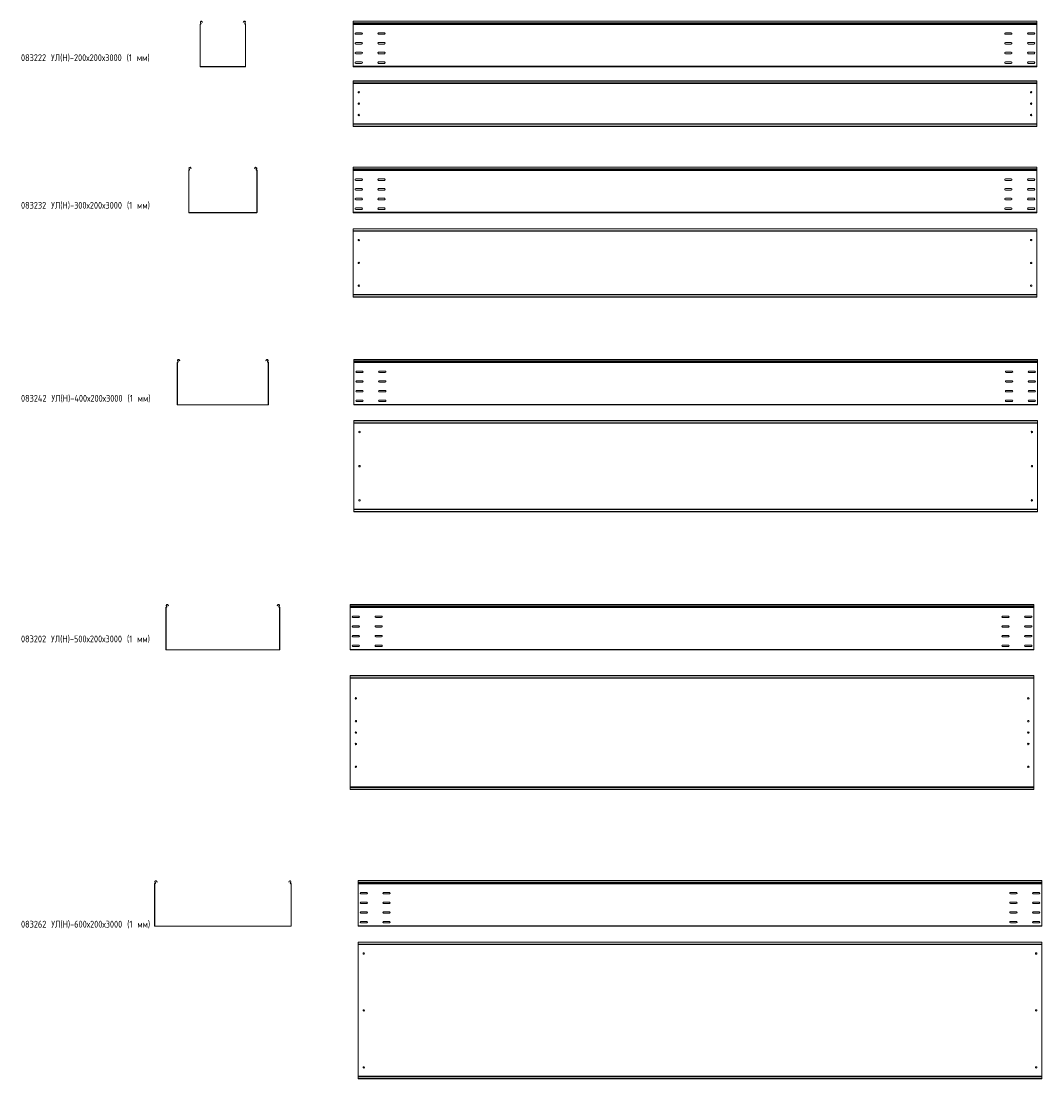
# Model space of a CAD drawing. Header units: millimetres. Extents: x -789 to 3689, y -6202 to -1562.
import ezdxf

# ---------------------------------------------------------------- set-up
doc = ezdxf.new("R2010")
doc.units = ezdxf.units.MM
doc.styles.add('SLDTEXTSTYLE0', font='TXT', dxfattribs={"width": 0.7, "bigfont": 'bigfont'})

msp = doc.modelspace()

# ---------------------------------------------------------------- linework, layer by layer
at = {"color": 7, "linetype": 'Continuous', "lineweight": 15}
for p, q in [((-2.8, -1576.7), (-3.8, -1576.7)), ((-3.8, -1759.8), (-3.8, -1576.7)), ((-2.8, -1759.8), (-2.8, -1576.7)), ((-2.5, -1574.9), (-2.2, -1575.9)), ((-1.4, -1568.5), (-2.3, -1569)), ((-1, -1571.3), (-2.3, -1569)), ((-0.1, -1570.9), (-1.4, -1568.5)), ((-1, -1571.3), (-0.1, -1570.9)), ((5.6, -1564.7), (4.8, -1565.2)), ((4.8, -1565.2), (5.1, -1565.8)), ((5.1, -1565.8), (6, -1565.3)), ((6.5, -1568.5), (5.1, -1565.8)), ((5.6, -1564.7), (6, -1565.3)), ((6, -1565.3), (7.4, -1568)), ((7.4, -1568), (6.5, -1568.5)), ((185, -1568), (186.4, -1565.3)), ((185.8, -1568.5), (185, -1568)), ((187.3, -1565.8), (185.8, -1568.5)), ((186.4, -1565.3), (186.7, -1564.7)), ((186.4, -1565.3), (187.3, -1565.8)), ((187.6, -1565.2), (186.7, -1564.7)), ((187.3, -1565.8), (187.6, -1565.2)), ((193.8, -1568.5), (192.5, -1570.9)), ((192.5, -1570.9), (193.4, -1571.3)), ((194.6, -1569), (193.4, -1571.3)), ((194.6, -1569), (193.8, -1568.5)), ((194.9, -1574.9), (194.6, -1575.9)), ((196.2, -1576.7), (195.2, -1576.7)), ((195.2, -1576.7), (195.2, -1759.8)), ((196.2, -1576.7), (196.2, -1759.8)), ((3667.4, -1562.3), (667.4, -1562.3)), ((667.4, -1569), (667.4, -1562.3)), ((3667.4, -1569), (667.4, -1569)), ((667.4, -1571.3), (667.4, -1569)), ((3667.4, -1571.3), (667.4, -1571.3)), ((667.4, -1574.9), (667.4, -1571.3)), ((3667.4, -1574.9), (667.4, -1574.9)), ((667.4, -1576.7), (667.4, -1574.9)), ((3667.4, -1576.7), (667.4, -1576.7)), ((667.4, -1759.8), (667.4, -1576.7)), ((3667.4, -1569), (3667.4, -1562.3)), ((3667.4, -1571.3), (3667.4, -1569)), ((3667.4, -1574.9), (3667.4, -1571.3)), ((3667.4, -1576.7), (3667.4, -1574.9)), ((3667.4, -1759.8), (3667.4, -1576.7)), ((705.1, -1613.6), (679.6, -1613.6)), ((679.6, -1620.1), (705.1, -1620.1)), ((805.1, -1613.6), (779.6, -1613.6)), ((779.6, -1620.1), (805.1, -1620.1)), ((3529.6, -1613.6), (3555.1, -1613.6)), ((3555.1, -1620.1), (3529.6, -1620.1)), ((3629.6, -1613.6), (3655.1, -1613.6)), ((3655.1, -1620.1), (3629.6, -1620.1)), ((705.1, -1656.1), (679.6, -1656.1)), ((679.6, -1662.6), (705.1, -1662.6)), ((805.1, -1656.1), (779.6, -1656.1)), ((779.6, -1662.6), (805.1, -1662.6)), ((3529.6, -1656.1), (3555.1, -1656.1)), ((3555.1, -1662.6), (3529.6, -1662.6)), ((3629.6, -1656.1), (3655.1, -1656.1)), ((3655.1, -1662.6), (3629.6, -1662.6)), ((705.1, -1698.6), (679.6, -1698.6)), ((679.6, -1705.1), (705.1, -1705.1)), ((805.1, -1698.6), (779.6, -1698.6)), ((779.6, -1705.1), (805.1, -1705.1)), ((3529.6, -1698.6), (3555.1, -1698.6)), ((3555.1, -1705.1), (3529.6, -1705.1)), ((3629.6, -1698.6), (3655.1, -1698.6)), ((3655.1, -1705.1), (3629.6, -1705.1)), ((-3.8, -1759.8), (-2.8, -1759.8)), ((-1.3, -1761.3), (-1.3, -1762.3)), ((193.7, -1761.3), (-1.3, -1761.3)), ((193.7, -1762.3), (-1.3, -1762.3)), ((193.7, -1762.3), (193.7, -1761.3)), ((195.2, -1759.8), (196.2, -1759.8)), ((3667.4, -1759.8), (667.4, -1759.8)), ((667.4, -1762.3), (667.4, -1759.8)), ((3667.4, -1762.3), (667.4, -1762.3)), ((705.1, -1741.1), (679.6, -1741.1)), ((679.6, -1747.6), (705.1, -1747.6)), ((805.1, -1741.1), (779.6, -1741.1)), ((779.6, -1747.6), (805.1, -1747.6)), ((3529.6, -1741.1), (3555.1, -1741.1)), ((3555.1, -1747.6), (3529.6, -1747.6)), ((3629.6, -1741.1), (3655.1, -1741.1)), ((3655.1, -1747.6), (3629.6, -1747.6)), ((3667.4, -1762.3), (3667.4, -1759.8)), ((3667.4, -1824.2), (667.4, -1824.2)), ((667.4, -1825.2), (667.4, -1824.2)), ((3667.4, -1825.2), (667.4, -1825.2)), ((667.4, -1833.6), (667.4, -1825.2)), ((3667.4, -1833.6), (667.4, -1833.6)), ((667.4, -1834), (667.4, -1833.6)), ((667.4, -1834), (670.4, -1835.4)), ((667.4, -1834), (667.4, -2014.4)), ((3664.4, -1835.4), (670.4, -1835.4)), ((3664.4, -1835.4), (3667.4, -1834)), ((3667.4, -1825.2), (3667.4, -1824.2)), ((3667.4, -1833.6), (3667.4, -1825.2)), ((3667.4, -1834), (3667.4, -1833.6)), ((3667.4, -1834), (3667.4, -2014.4)), ((670.4, -2013), (667.4, -2014.4)), ((667.4, -2014.7), (667.4, -2014.4)), ((3667.4, -2014.7), (667.4, -2014.7)), ((667.4, -2023.2), (667.4, -2014.7)), ((667.4, -2023.2), (3667.4, -2023.2)), ((667.4, -2024.2), (667.4, -2023.2)), ((3667.4, -2024.2), (667.4, -2024.2)), ((3664.4, -2013), (670.4, -2013)), ((3667.4, -2014.4), (3664.4, -2013)), ((3667.4, -2014.7), (3667.4, -2014.4)), ((3667.4, -2023.2), (3667.4, -2014.7)), ((3667.4, -2024.2), (3667.4, -2023.2)), ((-52.8, -2217.5), (-53.8, -2217.5)), ((-53.8, -2400.7), (-53.8, -2217.5)), ((-52.8, -2400.7), (-52.8, -2217.5)), ((-52.5, -2215.8), (-52.2, -2216.8)), ((-51.4, -2209.4), (-52.3, -2209.8)), ((-51, -2212.2), (-52.3, -2209.8)), ((-50.1, -2211.8), (-51.4, -2209.4)), ((-51, -2212.2), (-50.1, -2211.8)), ((-44.4, -2205.6), (-45.2, -2206.1)), ((-45.2, -2206.1), (-44.9, -2206.7)), ((-44.9, -2206.7), (-44, -2206.2)), ((-43.5, -2209.3), (-44.9, -2206.7)), ((-44.4, -2205.6), (-44, -2206.2)), ((-44, -2206.2), (-42.6, -2208.9)), ((-42.6, -2208.9), (-43.5, -2209.3)), ((235, -2208.9), (236.4, -2206.2)), ((235.8, -2209.3), (235, -2208.9)), ((237.3, -2206.7), (235.8, -2209.3)), ((236.4, -2206.2), (236.7, -2205.6)), ((236.4, -2206.2), (237.3, -2206.7)), ((237.6, -2206.1), (236.7, -2205.6)), ((237.3, -2206.7), (237.6, -2206.1)), ((243.8, -2209.4), (242.5, -2211.8)), ((242.5, -2211.8), (243.4, -2212.2)), ((244.6, -2209.8), (243.4, -2212.2)), ((244.6, -2209.8), (243.8, -2209.4)), ((244.9, -2215.8), (244.6, -2216.8)), ((246.2, -2217.5), (245.2, -2217.5)), ((245.2, -2217.5), (245.2, -2400.7)), ((246.2, -2217.5), (246.2, -2400.7)), ((3667.5, -2203.2), (667.5, -2203.2)), ((667.5, -2209.8), (667.5, -2203.2)), ((3667.5, -2209.8), (667.5, -2209.8)), ((667.5, -2212.2), (667.5, -2209.8)), ((3667.5, -2212.2), (667.5, -2212.2)), ((667.5, -2215.8), (667.5, -2212.2)), ((3667.5, -2215.8), (667.5, -2215.8)), ((667.5, -2217.5), (667.5, -2215.8)), ((3667.5, -2217.5), (667.5, -2217.5)), ((667.5, -2400.7), (667.5, -2217.5)), ((3667.5, -2209.8), (3667.5, -2203.2)), ((3667.5, -2212.2), (3667.5, -2209.8)), ((3667.5, -2215.8), (3667.5, -2212.2)), ((3667.5, -2217.5), (3667.5, -2215.8)), ((3667.5, -2400.7), (3667.5, -2217.5)), ((705.2, -2254.5), (679.7, -2254.5)), ((679.7, -2261), (705.2, -2261)), ((805.2, -2254.5), (779.7, -2254.5)), ((779.7, -2261), (805.2, -2261)), ((3529.7, -2254.5), (3555.2, -2254.5)), ((3555.2, -2261), (3529.7, -2261)), ((3629.7, -2254.5), (3655.2, -2254.5)), ((3655.2, -2261), (3629.7, -2261)), ((705.2, -2297), (679.7, -2297)), ((679.7, -2303.5), (705.2, -2303.5)), ((805.2, -2297), (779.7, -2297)), ((779.7, -2303.5), (805.2, -2303.5)), ((3529.7, -2297), (3555.2, -2297)), ((3555.2, -2303.5), (3529.7, -2303.5)), ((3629.7, -2297), (3655.2, -2297)), ((3655.2, -2303.5), (3629.7, -2303.5)), ((705.2, -2339.5), (679.7, -2339.5)), ((679.7, -2346), (705.2, -2346)), ((805.2, -2339.5), (779.7, -2339.5)), ((779.7, -2346), (805.2, -2346)), ((3529.7, -2339.5), (3555.2, -2339.5)), ((3555.2, -2346), (3529.7, -2346)), ((3629.7, -2339.5), (3655.2, -2339.5)), ((3655.2, -2346), (3629.7, -2346)), ((-53.8, -2400.7), (-52.8, -2400.7)), ((-51.3, -2402.2), (-51.3, -2403.2)), ((243.7, -2402.2), (-51.3, -2402.2)), ((243.7, -2403.2), (-51.3, -2403.2)), ((243.7, -2403.2), (243.7, -2402.2)), ((245.2, -2400.7), (246.2, -2400.7)), ((3667.5, -2400.7), (667.5, -2400.7)), ((667.5, -2403.2), (667.5, -2400.7)), ((3667.5, -2403.2), (667.5, -2403.2)), ((705.2, -2382), (679.7, -2382)), ((679.7, -2388.5), (705.2, -2388.5)), ((805.2, -2382), (779.7, -2382)), ((779.7, -2388.5), (805.2, -2388.5)), ((3529.7, -2382), (3555.2, -2382)), ((3555.2, -2388.5), (3529.7, -2388.5)), ((3629.7, -2382), (3655.2, -2382)), ((3655.2, -2388.5), (3629.7, -2388.5)), ((3667.5, -2403.2), (3667.5, -2400.7)), ((3667.5, -2473), (667.5, -2473)), ((667.5, -2474), (667.5, -2473)), ((3667.5, -2474), (667.5, -2474)), ((667.5, -2482.5), (667.5, -2474)), ((3667.5, -2482.5), (667.5, -2482.5)), ((667.5, -2482.8), (667.5, -2482.5)), ((667.5, -2482.8), (670.5, -2484.2)), ((667.5, -2482.8), (667.5, -2763.2)), ((3664.5, -2484.2), (670.5, -2484.2)), ((3664.5, -2484.2), (3667.5, -2482.8)), ((3667.5, -2474), (3667.5, -2473)), ((3667.5, -2482.5), (3667.5, -2474)), ((3667.5, -2482.8), (3667.5, -2482.5)), ((3667.5, -2482.8), (3667.5, -2763.2)), ((670.5, -2761.8), (667.5, -2763.2)), ((667.5, -2763.6), (667.5, -2763.2)), ((3667.5, -2763.6), (667.5, -2763.6)), ((667.5, -2772), (667.5, -2763.6)), ((667.5, -2772), (3667.5, -2772)), ((667.5, -2773), (667.5, -2772)), ((3667.5, -2773), (667.5, -2773)), ((3664.5, -2761.8), (670.5, -2761.8)), ((3667.5, -2763.2), (3664.5, -2761.8)), ((3667.5, -2763.6), (3667.5, -2763.2)), ((3667.5, -2772), (3667.5, -2763.6)), ((3667.5, -2773), (3667.5, -2772)), ((-102.8, -3060.3), (-103.8, -3060.3)), ((-103.8, -3243.5), (-103.8, -3060.3)), ((-102.8, -3243.5), (-102.8, -3060.3)), ((-102.5, -3058.6), (-102.2, -3059.5)), ((-101.4, -3052.1), (-102.3, -3052.6)), ((-101, -3055), (-102.3, -3052.6)), ((-100.1, -3054.5), (-101.4, -3052.1)), ((-101, -3055), (-100.1, -3054.5)), ((-94.4, -3048.4), (-95.2, -3048.8)), ((-95.2, -3048.8), (-94.9, -3049.5)), ((-94.9, -3049.5), (-94, -3049)), ((-93.5, -3052.1), (-94.9, -3049.5)), ((-94.4, -3048.4), (-94, -3049)), ((-94, -3049), (-92.6, -3051.6)), ((-92.6, -3051.6), (-93.5, -3052.1)), ((285, -3051.6), (286.4, -3049)), ((285.8, -3052.1), (285, -3051.6)), ((287.3, -3049.5), (285.8, -3052.1)), ((286.4, -3049), (286.7, -3048.4)), ((286.4, -3049), (287.3, -3049.5)), ((287.6, -3048.8), (286.7, -3048.4)), ((287.3, -3049.5), (287.6, -3048.8)), ((293.8, -3052.1), (292.5, -3054.5)), ((292.5, -3054.5), (293.4, -3055)), ((294.6, -3052.6), (293.4, -3055)), ((294.6, -3052.6), (293.8, -3052.1)), ((294.9, -3058.6), (294.6, -3059.5)), ((296.2, -3060.3), (295.2, -3060.3)), ((295.2, -3060.3), (295.2, -3243.5)), ((296.2, -3060.3), (296.2, -3243.5)), ((3670.6, -3046), (670.6, -3046)), ((670.6, -3052.6), (670.6, -3046)), ((3670.6, -3052.6), (670.6, -3052.6)), ((670.6, -3055), (670.6, -3052.6)), ((3670.6, -3055), (670.6, -3055)), ((670.6, -3058.6), (670.6, -3055)), ((3670.6, -3058.6), (670.6, -3058.6)), ((670.6, -3060.3), (670.6, -3058.6)), ((3670.6, -3060.3), (670.6, -3060.3)), ((670.6, -3243.5), (670.6, -3060.3)), ((3670.6, -3052.6), (3670.6, -3046)), ((3670.6, -3055), (3670.6, -3052.6)), ((3670.6, -3058.6), (3670.6, -3055)), ((3670.6, -3060.3), (3670.6, -3058.6)), ((3670.6, -3243.5), (3670.6, -3060.3)), ((708.4, -3097.2), (682.9, -3097.2)), ((682.9, -3103.7), (708.4, -3103.7)), ((808.4, -3097.2), (782.9, -3097.2)), ((782.9, -3103.7), (808.4, -3103.7)), ((3532.9, -3097.2), (3558.4, -3097.2)), ((3558.4, -3103.7), (3532.9, -3103.7)), ((3632.9, -3097.2), (3658.4, -3097.2)), ((3658.4, -3103.7), (3632.9, -3103.7)), ((708.4, -3139.7), (682.9, -3139.7)), ((682.9, -3146.2), (708.4, -3146.2)), ((808.4, -3139.7), (782.9, -3139.7)), ((782.9, -3146.2), (808.4, -3146.2)), ((3532.9, -3139.7), (3558.4, -3139.7)), ((3558.4, -3146.2), (3532.9, -3146.2)), ((3632.9, -3139.7), (3658.4, -3139.7)), ((3658.4, -3146.2), (3632.9, -3146.2)), ((708.4, -3182.2), (682.9, -3182.2)), ((682.9, -3188.7), (708.4, -3188.7)), ((808.4, -3182.2), (782.9, -3182.2)), ((782.9, -3188.7), (808.4, -3188.7)), ((3532.9, -3182.2), (3558.4, -3182.2)), ((3558.4, -3188.7), (3532.9, -3188.7)), ((3632.9, -3182.2), (3658.4, -3182.2)), ((3658.4, -3188.7), (3632.9, -3188.7)), ((-103.8, -3243.5), (-102.8, -3243.5)), ((-101.3, -3245), (-101.3, -3246)), ((293.7, -3245), (-101.3, -3245)), ((293.7, -3246), (-101.3, -3246)), ((293.7, -3246), (293.7, -3245)), ((295.2, -3243.5), (296.2, -3243.5)), ((3670.6, -3243.5), (670.6, -3243.5)), ((670.6, -3246), (670.6, -3243.5)), ((3670.6, -3246), (670.6, -3246)), ((708.4, -3224.7), (682.9, -3224.7)), ((682.9, -3231.2), (708.4, -3231.2)), ((808.4, -3224.7), (782.9, -3224.7)), ((782.9, -3231.2), (808.4, -3231.2)), ((3532.9, -3224.7), (3558.4, -3224.7)), ((3558.4, -3231.2), (3532.9, -3231.2)), ((3632.9, -3224.7), (3658.4, -3224.7)), ((3658.4, -3231.2), (3632.9, -3231.2)), ((3670.6, -3246), (3670.6, -3243.5)), ((3670.6, -3314.7), (670.6, -3314.7)), ((670.6, -3315.7), (670.6, -3314.7)), ((3670.6, -3315.7), (670.6, -3315.7)), ((670.6, -3324.2), (670.6, -3315.7)), ((3670.6, -3324.2), (670.6, -3324.2)), ((670.6, -3324.5), (670.6, -3324.2)), ((670.6, -3324.5), (673.6, -3325.9)), ((670.6, -3324.5), (670.6, -3704.9)), ((3667.6, -3325.9), (673.6, -3325.9)), ((3667.6, -3325.9), (3670.6, -3324.5)), ((3670.6, -3315.7), (3670.6, -3314.7)), ((3670.6, -3324.2), (3670.6, -3315.7)), ((3670.6, -3324.5), (3670.6, -3324.2)), ((3670.6, -3324.5), (3670.6, -3704.9)), ((673.6, -3703.5), (670.6, -3704.9)), ((670.6, -3705.3), (670.6, -3704.9)), ((3670.6, -3705.3), (670.6, -3705.3)), ((670.6, -3713.7), (670.6, -3705.3)), ((3667.6, -3703.5), (673.6, -3703.5)), ((3670.6, -3704.9), (3667.6, -3703.5)), ((3670.6, -3705.3), (3670.6, -3704.9)), ((3670.6, -3713.7), (3670.6, -3705.3)), ((670.6, -3713.7), (3670.6, -3713.7)), ((670.6, -3714.7), (670.6, -3713.7)), ((3670.6, -3714.7), (670.6, -3714.7)), ((3670.6, -3714.7), (3670.6, -3713.7)), ((-151.4, -4126.9), (-152.3, -4127.4)), ((-151, -4129.8), (-152.3, -4127.4)), ((-150.1, -4129.3), (-151.4, -4126.9)), ((-151, -4129.8), (-150.1, -4129.3)), ((-144.4, -4123.2), (-145.2, -4123.6)), ((-145.2, -4123.6), (-144.9, -4124.3)), ((-144.9, -4124.3), (-144, -4123.8)), ((-143.5, -4126.9), (-144.9, -4124.3)), ((-144.4, -4123.2), (-144, -4123.8)), ((-144, -4123.8), (-142.6, -4126.4)), ((-142.6, -4126.4), (-143.5, -4126.9)), ((335, -4126.4), (336.4, -4123.8)), ((335.8, -4126.9), (335, -4126.4)), ((337.3, -4124.3), (335.8, -4126.9)), ((336.4, -4123.8), (336.7, -4123.2)), ((336.4, -4123.8), (337.3, -4124.3)), ((337.6, -4123.6), (336.7, -4123.2)), ((337.3, -4124.3), (337.6, -4123.6)), ((343.8, -4126.9), (342.5, -4129.3)), ((342.5, -4129.3), (343.4, -4129.8)), ((344.6, -4127.4), (343.4, -4129.8)), ((344.6, -4127.4), (343.8, -4126.9)), ((3654.8, -4120.8), (654.8, -4120.8)), ((654.8, -4127.4), (654.8, -4120.8)), ((3654.8, -4127.4), (654.8, -4127.4)), ((654.8, -4129.8), (654.8, -4127.4)), ((3654.8, -4127.4), (3654.8, -4120.8)), ((3654.8, -4129.8), (3654.8, -4127.4)), ((-152.8, -4135.1), (-153.8, -4135.1)), ((-153.8, -4318.3), (-153.8, -4135.1)), ((-152.8, -4318.3), (-152.8, -4135.1)), ((-152.5, -4133.4), (-152.2, -4134.3)), ((344.9, -4133.4), (344.6, -4134.3)), ((346.2, -4135.1), (345.2, -4135.1)), ((345.2, -4135.1), (345.2, -4318.3)), ((346.2, -4135.1), (346.2, -4318.3)), ((3654.8, -4129.8), (654.8, -4129.8)), ((654.8, -4133.4), (654.8, -4129.8)), ((3654.8, -4133.4), (654.8, -4133.4)), ((654.8, -4135.1), (654.8, -4133.4)), ((3654.8, -4135.1), (654.8, -4135.1)), ((654.8, -4318.3), (654.8, -4135.1)), ((692.5, -4172), (667, -4172)), ((792.5, -4172), (767, -4172)), ((3517, -4172), (3542.5, -4172)), ((3617, -4172), (3642.5, -4172)), ((3654.8, -4133.4), (3654.8, -4129.8)), ((3654.8, -4135.1), (3654.8, -4133.4)), ((3654.8, -4318.3), (3654.8, -4135.1)), ((667, -4178.5), (692.5, -4178.5)), ((692.5, -4214.5), (667, -4214.5)), ((667, -4221), (692.5, -4221)), ((767, -4178.5), (792.5, -4178.5)), ((792.5, -4214.5), (767, -4214.5)), ((767, -4221), (792.5, -4221)), ((3542.5, -4178.5), (3517, -4178.5)), ((3517, -4214.5), (3542.5, -4214.5)), ((3542.5, -4221), (3517, -4221)), ((3642.5, -4178.5), (3617, -4178.5)), ((3617, -4214.5), (3642.5, -4214.5)), ((3642.5, -4221), (3617, -4221)), ((692.5, -4257), (667, -4257)), ((667, -4263.5), (692.5, -4263.5)), ((792.5, -4257), (767, -4257)), ((767, -4263.5), (792.5, -4263.5)), ((3517, -4257), (3542.5, -4257)), ((3542.5, -4263.5), (3517, -4263.5)), ((3617, -4257), (3642.5, -4257)), ((3642.5, -4263.5), (3617, -4263.5)), ((692.5, -4299.5), (667, -4299.5)), ((667, -4306), (692.5, -4306)), ((792.5, -4299.5), (767, -4299.5)), ((767, -4306), (792.5, -4306)), ((3517, -4299.5), (3542.5, -4299.5)), ((3542.5, -4306), (3517, -4306)), ((3617, -4299.5), (3642.5, -4299.5)), ((3642.5, -4306), (3617, -4306)), ((-153.8, -4318.3), (-152.8, -4318.3)), ((-151.3, -4319.8), (-151.3, -4320.8)), ((343.7, -4319.8), (-151.3, -4319.8)), ((343.7, -4320.8), (-151.3, -4320.8)), ((343.7, -4320.8), (343.7, -4319.8)), ((345.2, -4318.3), (346.2, -4318.3)), ((3654.8, -4318.3), (654.8, -4318.3)), ((654.8, -4320.8), (654.8, -4318.3)), ((3654.8, -4320.8), (654.8, -4320.8)), ((3654.8, -4320.8), (3654.8, -4318.3)), ((3654.8, -4433.3), (654.8, -4433.3)), ((654.8, -4434.3), (654.8, -4433.3)), ((3654.8, -4434.3), (654.8, -4434.3)), ((654.8, -4442.8), (654.8, -4434.3)), ((3654.8, -4442.8), (654.8, -4442.8)), ((654.8, -4443.1), (654.8, -4442.8)), ((654.8, -4443.1), (657.8, -4444.5)), ((654.8, -4443.1), (654.8, -4923.5)), ((3651.8, -4444.5), (657.8, -4444.5)), ((3651.8, -4444.5), (3654.8, -4443.1)), ((3654.8, -4434.3), (3654.8, -4433.3)), ((3654.8, -4442.8), (3654.8, -4434.3)), ((3654.8, -4443.1), (3654.8, -4442.8)), ((3654.8, -4443.1), (3654.8, -4923.5)), ((657.8, -4922.1), (654.8, -4923.5)), ((654.8, -4923.8), (654.8, -4923.5)), ((3654.8, -4923.8), (654.8, -4923.8)), ((654.8, -4932.3), (654.8, -4923.8)), ((654.8, -4932.3), (3654.8, -4932.3)), ((654.8, -4933.3), (654.8, -4932.3)), ((3654.8, -4933.3), (654.8, -4933.3)), ((3651.8, -4922.1), (657.8, -4922.1)), ((3654.8, -4923.5), (3651.8, -4922.1)), ((3654.8, -4923.8), (3654.8, -4923.5)), ((3654.8, -4932.3), (3654.8, -4923.8)), ((3654.8, -4933.3), (3654.8, -4932.3)), ((-194.4, -5335.4), (-195.2, -5335.9)), ((-195.2, -5335.9), (-193.5, -5339.2)), ((-194.4, -5335.4), (-192.6, -5338.7)), ((385, -5338.7), (386.7, -5335.4)), ((385.8, -5339.2), (387.6, -5335.9)), ((387.6, -5335.9), (386.7, -5335.4)), ((3689.4, -5333), (689.4, -5333)), ((689.4, -5339.7), (689.4, -5333)), ((3689.4, -5339.7), (3689.4, -5333)), ((-202.8, -5347.3), (-203.8, -5347.3)), ((-203.8, -5530.5), (-203.8, -5347.3)), ((-202.8, -5530.5), (-202.8, -5347.3)), ((-202.5, -5345.6), (-202.2, -5346.6)), ((-201.4, -5339.2), (-202.3, -5339.7)), ((-201, -5342), (-202.3, -5339.7)), ((-200.1, -5341.6), (-201.4, -5339.2)), ((-201, -5342), (-200.1, -5341.6)), ((-192.6, -5338.7), (-193.5, -5339.2)), ((385.8, -5339.2), (385, -5338.7)), ((393.8, -5339.2), (392.5, -5341.6)), ((392.5, -5341.6), (393.4, -5342)), ((394.6, -5339.7), (393.4, -5342)), ((394.6, -5339.7), (393.8, -5339.2)), ((394.9, -5345.6), (394.6, -5346.6)), ((396.2, -5347.3), (395.2, -5347.3)), ((395.2, -5347.3), (395.2, -5530.5)), ((396.2, -5347.3), (396.2, -5530.5)), ((3689.4, -5339.7), (689.4, -5339.7)), ((689.4, -5342), (689.4, -5339.7)), ((3689.4, -5342), (689.4, -5342)), ((689.4, -5345.6), (689.4, -5342)), ((3689.4, -5345.6), (689.4, -5345.6)), ((689.4, -5347.3), (689.4, -5345.6)), ((3689.4, -5347.3), (689.4, -5347.3)), ((689.4, -5530.5), (689.4, -5347.3)), ((3689.4, -5342), (3689.4, -5339.7)), ((3689.4, -5345.6), (3689.4, -5342)), ((3689.4, -5347.3), (3689.4, -5345.6)), ((3689.4, -5530.5), (3689.4, -5347.3)), ((727.2, -5384.3), (701.7, -5384.3)), ((701.7, -5390.8), (727.2, -5390.8)), ((727.2, -5426.8), (701.7, -5426.8)), ((827.2, -5384.3), (801.7, -5384.3)), ((801.7, -5390.8), (827.2, -5390.8)), ((827.2, -5426.8), (801.7, -5426.8)), ((3551.7, -5384.3), (3577.2, -5384.3)), ((3577.2, -5390.8), (3551.7, -5390.8)), ((3551.7, -5426.8), (3577.2, -5426.8)), ((3651.7, -5384.3), (3677.2, -5384.3)), ((3677.2, -5390.8), (3651.7, -5390.8)), ((3651.7, -5426.8), (3677.2, -5426.8)), ((701.7, -5433.3), (727.2, -5433.3)), ((727.2, -5469.3), (701.7, -5469.3)), ((801.7, -5433.3), (827.2, -5433.3)), ((827.2, -5469.3), (801.7, -5469.3)), ((3577.2, -5433.3), (3551.7, -5433.3)), ((3551.7, -5469.3), (3577.2, -5469.3)), ((3677.2, -5433.3), (3651.7, -5433.3)), ((3651.7, -5469.3), (3677.2, -5469.3)), ((701.7, -5475.8), (727.2, -5475.8)), ((727.2, -5511.8), (701.7, -5511.8)), ((701.7, -5518.3), (727.2, -5518.3)), ((801.7, -5475.8), (827.2, -5475.8)), ((827.2, -5511.8), (801.7, -5511.8)), ((801.7, -5518.3), (827.2, -5518.3)), ((3577.2, -5475.8), (3551.7, -5475.8)), ((3551.7, -5511.8), (3577.2, -5511.8)), ((3577.2, -5518.3), (3551.7, -5518.3)), ((3677.2, -5475.8), (3651.7, -5475.8)), ((3651.7, -5511.8), (3677.2, -5511.8)), ((3677.2, -5518.3), (3651.7, -5518.3)), ((-203.8, -5530.5), (-202.8, -5530.5)), ((-201.3, -5532), (-201.3, -5533)), ((393.7, -5532), (-201.3, -5532)), ((393.7, -5533), (-201.3, -5533)), ((393.7, -5533), (393.7, -5532)), ((395.2, -5530.5), (396.2, -5530.5)), ((3689.4, -5530.5), (689.4, -5530.5)), ((689.4, -5533), (689.4, -5530.5)), ((3689.4, -5533), (689.4, -5533)), ((3689.4, -5533), (3689.4, -5530.5)), ((3689.4, -5602.5), (689.4, -5602.5)), ((689.4, -5603.5), (689.4, -5602.5)), ((3689.4, -5603.5), (689.4, -5603.5)), ((689.4, -5611.9), (689.4, -5603.5)), ((3689.4, -5611.9), (689.4, -5611.9)), ((689.4, -5613.7), (689.4, -5611.9)), ((3689.4, -5613.7), (689.4, -5613.7)), ((689.4, -5613.7), (689.4, -6191.3)), ((3689.4, -5603.5), (3689.4, -5602.5)), ((3689.4, -5611.9), (3689.4, -5603.5)), ((3689.4, -5613.7), (3689.4, -5611.9)), ((3689.4, -5613.7), (3689.4, -6191.3)), ((3689.4, -6191.3), (689.4, -6191.3)), ((689.4, -6193), (689.4, -6191.3)), ((3689.4, -6193), (689.4, -6193)), ((689.4, -6201.5), (689.4, -6193)), ((689.4, -6201.5), (3689.4, -6201.5)), ((689.4, -6202.5), (689.4, -6201.5)), ((3689.4, -6202.5), (689.4, -6202.5)), ((3689.4, -6193), (3689.4, -6191.3)), ((3689.4, -6201.5), (3689.4, -6193)), ((3689.4, -6202.5), (3689.4, -6201.5))]:
    msp.add_line(p, q, dxfattribs=at)
for centre in [(692.4, -1874.2), (3642.4, -1874.2), (692.4, -1924.2), (3642.4, -1924.2), (692.4, -1974.2), (3642.4, -1974.2), (692.5, -2523), (3642.5, -2523), (692.5, -2623), (3642.5, -2623), (692.5, -2723), (3642.5, -2723), (695.6, -3364.7), (3645.6, -3364.7), (695.6, -3514.7), (3645.6, -3514.7), (695.6, -3664.7), (3645.6, -3664.7), (679.8, -4533.3), (3629.8, -4533.3), (679.8, -4633.3), (3629.8, -4633.3), (679.8, -4683.3), (3629.8, -4683.3), (679.8, -4733.3), (3629.8, -4733.3), (679.8, -4833.3), (3629.8, -4833.3), (714.4, -5652.5), (3664.4, -5652.5), (714.4, -5902.5), (3664.4, -5902.5), (714.4, -6152.5), (3664.4, -6152.5)]:
    msp.add_circle(centre, 3.25, dxfattribs=at)
for centre, radius, start, end in [((-2, -1576.7), 1.8, 106.2863, 180), ((1.7, -1566.8), 4.5, 28.0725, 208.0725), ((-2, -1576.7), 0.8, 106.2863, 180), ((-3.2, -1572.5), 2.5, 286.2863, 28.0725), ((-3.2, -1572.5), 3.5, 286.2863, 28.0725), ((1.7, -1566.8), 3.5, 28.0725, 208.0725), ((190.7, -1566.8), 4.5, 331.9275, 151.9275), ((190.7, -1566.8), 3.5, 331.9275, 151.9275), ((195.6, -1572.5), 3.5, 151.9275, 253.7137), ((195.6, -1572.5), 2.5, 151.9275, 253.7137), ((194.4, -1576.7), 0.8, 0, 73.7137), ((194.4, -1576.7), 1.8, 0, 73.7137), ((679.6, -1616.8), 3.25, 90, 270), ((705.1, -1616.8), 3.25, 270, 90), ((779.6, -1616.8), 3.25, 90, 270), ((805.1, -1616.8), 3.25, 270, 90), ((3529.6, -1616.8), 3.25, 90, 270), ((3555.1, -1616.8), 3.25, 270, 90), ((3629.6, -1616.8), 3.25, 90, 270), ((3655.1, -1616.8), 3.25, 270, 90), ((679.6, -1659.3), 3.25, 90, 270), ((705.1, -1659.3), 3.25, 270, 90), ((779.6, -1659.3), 3.25, 90, 270), ((805.1, -1659.3), 3.25, 270, 90), ((3529.6, -1659.3), 3.25, 90, 270), ((3555.1, -1659.3), 3.25, 270, 90), ((3629.6, -1659.3), 3.25, 90, 270), ((3655.1, -1659.3), 3.25, 270, 90), ((679.6, -1701.8), 3.25, 90, 270), ((705.1, -1701.8), 3.25, 270, 90), ((779.6, -1701.8), 3.25, 90, 270), ((805.1, -1701.8), 3.25, 270, 90), ((3529.6, -1701.8), 3.25, 90, 270), ((3555.1, -1701.8), 3.25, 270, 90), ((3629.6, -1701.8), 3.25, 90, 270), ((3655.1, -1701.8), 3.25, 270, 90), ((-1.3, -1759.8), 2.5, 180, 270), ((-1.3, -1759.8), 1.5, 180, 270), ((193.7, -1759.8), 1.5, 270, 0), ((193.7, -1759.8), 2.5, 270, 0), ((679.6, -1744.3), 3.25, 90, 270), ((705.1, -1744.3), 3.25, 270, 90), ((779.6, -1744.3), 3.25, 90, 270), ((805.1, -1744.3), 3.25, 270, 90), ((3529.6, -1744.3), 3.25, 90, 270), ((3555.1, -1744.3), 3.25, 270, 90), ((3629.6, -1744.3), 3.25, 90, 270), ((3655.1, -1744.3), 3.25, 270, 90), ((-52, -2217.5), 1.8, 106.2863, 180), ((-48.3, -2207.7), 4.5, 28.0725, 208.0725), ((-52, -2217.5), 0.8, 106.2863, 180), ((-53.2, -2213.4), 2.5, 286.2863, 28.0725), ((-53.2, -2213.4), 3.5, 286.2863, 28.0725), ((-48.3, -2207.7), 3.5, 28.0725, 208.0725), ((240.7, -2207.7), 4.5, 331.9275, 151.9275), ((240.7, -2207.7), 3.5, 331.9275, 151.9275), ((245.6, -2213.4), 3.5, 151.9275, 253.7137), ((245.6, -2213.4), 2.5, 151.9275, 253.7137), ((244.4, -2217.5), 0.8, 0, 73.7137), ((244.4, -2217.5), 1.8, 0, 73.7137), ((679.7, -2257.7), 3.25, 90, 270), ((705.2, -2257.7), 3.25, 270, 90), ((779.7, -2257.7), 3.25, 90, 270), ((805.2, -2257.7), 3.25, 270, 90), ((3529.7, -2257.7), 3.25, 90, 270), ((3555.2, -2257.7), 3.25, 270, 90), ((3629.7, -2257.7), 3.25, 90, 270), ((3655.2, -2257.7), 3.25, 270, 90), ((679.7, -2300.2), 3.25, 90, 270), ((705.2, -2300.2), 3.25, 270, 90), ((779.7, -2300.2), 3.25, 90, 270), ((805.2, -2300.2), 3.25, 270, 90), ((3529.7, -2300.2), 3.25, 90, 270), ((3555.2, -2300.2), 3.25, 270, 90), ((3629.7, -2300.2), 3.25, 90, 270), ((3655.2, -2300.2), 3.25, 270, 90), ((679.7, -2342.7), 3.25, 90, 270), ((705.2, -2342.7), 3.25, 270, 90), ((779.7, -2342.7), 3.25, 90, 270), ((805.2, -2342.7), 3.25, 270, 90), ((3529.7, -2342.7), 3.25, 90, 270), ((3555.2, -2342.7), 3.25, 270, 90), ((3629.7, -2342.7), 3.25, 90, 270), ((3655.2, -2342.7), 3.25, 270, 90), ((-51.3, -2400.7), 2.5, 180, 270), ((-51.3, -2400.7), 1.5, 180, 270), ((243.7, -2400.7), 1.5, 270, 0), ((243.7, -2400.7), 2.5, 270, 0), ((679.7, -2385.2), 3.25, 90, 270), ((705.2, -2385.2), 3.25, 270, 90), ((779.7, -2385.2), 3.25, 90, 270), ((805.2, -2385.2), 3.25, 270, 90), ((3529.7, -2385.2), 3.25, 90, 270), ((3555.2, -2385.2), 3.25, 270, 90), ((3629.7, -2385.2), 3.25, 90, 270), ((3655.2, -2385.2), 3.25, 270, 90), ((-102, -3060.3), 1.8, 106.2863, 180), ((-98.3, -3050.5), 4.5, 28.0725, 208.0725), ((-102, -3060.3), 0.8, 106.2863, 180), ((-103.2, -3056.2), 2.5, 286.2863, 28.0725), ((-103.2, -3056.2), 3.5, 286.2863, 28.0725), ((-98.3, -3050.5), 3.5, 28.0725, 208.0725), ((290.7, -3050.5), 4.5, 331.9275, 151.9275), ((290.7, -3050.5), 3.5, 331.9275, 151.9275), ((295.6, -3056.2), 3.5, 151.9275, 253.7137), ((295.6, -3056.2), 2.5, 151.9275, 253.7137), ((294.4, -3060.3), 0.8, 0, 73.7137), ((294.4, -3060.3), 1.8, 0, 73.7137), ((682.9, -3100.5), 3.25, 90, 270), ((708.4, -3100.5), 3.25, 270, 90), ((782.9, -3100.5), 3.25, 90, 270), ((808.4, -3100.5), 3.25, 270, 90), ((3532.9, -3100.5), 3.25, 90, 270), ((3558.4, -3100.5), 3.25, 270, 90), ((3632.9, -3100.5), 3.25, 90, 270), ((3658.4, -3100.5), 3.25, 270, 90), ((682.9, -3143), 3.25, 90, 270), ((708.4, -3143), 3.25, 270, 90), ((782.9, -3143), 3.25, 90, 270), ((808.4, -3143), 3.25, 270, 90), ((3532.9, -3143), 3.25, 90, 270), ((3558.4, -3143), 3.25, 270, 90), ((3632.9, -3143), 3.25, 90, 270), ((3658.4, -3143), 3.25, 270, 90), ((682.9, -3185.5), 3.25, 90, 270), ((708.4, -3185.5), 3.25, 270, 90), ((782.9, -3185.5), 3.25, 90, 270), ((808.4, -3185.5), 3.25, 270, 90), ((3532.9, -3185.5), 3.25, 90, 270), ((3558.4, -3185.5), 3.25, 270, 90), ((3632.9, -3185.5), 3.25, 90, 270), ((3658.4, -3185.5), 3.25, 270, 90), ((-101.3, -3243.5), 2.5, 180, 270), ((-101.3, -3243.5), 1.5, 180, 270), ((293.7, -3243.5), 1.5, 270, 0), ((293.7, -3243.5), 2.5, 270, 0), ((682.9, -3228), 3.25, 90, 270), ((708.4, -3228), 3.25, 270, 90), ((782.9, -3228), 3.25, 90, 270), ((808.4, -3228), 3.25, 270, 90), ((3532.9, -3228), 3.25, 90, 270), ((3558.4, -3228), 3.25, 270, 90), ((3632.9, -3228), 3.25, 90, 270), ((3658.4, -3228), 3.25, 270, 90), ((-148.3, -4125.3), 4.5, 28.0725, 208.0725), ((-153.2, -4131), 3.5, 286.2863, 28.0725), ((-148.3, -4125.3), 3.5, 28.0725, 208.0725), ((340.7, -4125.3), 4.5, 331.9275, 151.9275), ((340.7, -4125.3), 3.5, 331.9275, 151.9275), ((345.6, -4131), 3.5, 151.9275, 253.7137), ((-152, -4135.1), 1.8, 106.2863, 180), ((-152, -4135.1), 0.8, 106.2863, 180), ((-153.2, -4131), 2.5, 286.2863, 28.0725), ((345.6, -4131), 2.5, 151.9275, 253.7137), ((344.4, -4135.1), 0.8, 0, 73.7137), ((344.4, -4135.1), 1.8, 0, 73.7137), ((667, -4175.3), 3.25, 90, 270), ((692.5, -4175.3), 3.25, 270, 90), ((767, -4175.3), 3.25, 90, 270), ((792.5, -4175.3), 3.25, 270, 90), ((3517, -4175.3), 3.25, 90, 270), ((3542.5, -4175.3), 3.25, 270, 90), ((3617, -4175.3), 3.25, 90, 270), ((3642.5, -4175.3), 3.25, 270, 90), ((667, -4217.8), 3.25, 90, 270), ((692.5, -4217.8), 3.25, 270, 90), ((767, -4217.8), 3.25, 90, 270), ((792.5, -4217.8), 3.25, 270, 90), ((3517, -4217.8), 3.25, 90, 270), ((3542.5, -4217.8), 3.25, 270, 90), ((3617, -4217.8), 3.25, 90, 270), ((3642.5, -4217.8), 3.25, 270, 90), ((667, -4260.3), 3.25, 90, 270), ((692.5, -4260.3), 3.25, 270, 90), ((767, -4260.3), 3.25, 90, 270), ((792.5, -4260.3), 3.25, 270, 90), ((3517, -4260.3), 3.25, 90, 270), ((3542.5, -4260.3), 3.25, 270, 90), ((3617, -4260.3), 3.25, 90, 270), ((3642.5, -4260.3), 3.25, 270, 90), ((667, -4302.8), 3.25, 90, 270), ((692.5, -4302.8), 3.25, 270, 90), ((767, -4302.8), 3.25, 90, 270), ((792.5, -4302.8), 3.25, 270, 90), ((3517, -4302.8), 3.25, 90, 270), ((3542.5, -4302.8), 3.25, 270, 90), ((3617, -4302.8), 3.25, 90, 270), ((3642.5, -4302.8), 3.25, 270, 90), ((-151.3, -4318.3), 2.5, 180, 270), ((-151.3, -4318.3), 1.5, 180, 270), ((343.7, -4318.3), 1.5, 270, 0), ((343.7, -4318.3), 2.5, 270, 0), ((-198.3, -5337.5), 4.5, 28.0725, 208.0725), ((-198.3, -5337.5), 3.5, 28.0725, 208.0725), ((390.7, -5337.5), 4.5, 331.9275, 151.9275), ((390.7, -5337.5), 3.5, 331.9275, 151.9275), ((-202, -5347.3), 1.8, 106.2863, 180), ((-202, -5347.3), 0.8, 106.2863, 180), ((-203.2, -5343.2), 2.5, 286.2863, 28.0725), ((-203.2, -5343.2), 3.5, 286.2863, 28.0725), ((395.6, -5343.2), 3.5, 151.9275, 253.7137), ((395.6, -5343.2), 2.5, 151.9275, 253.7137), ((394.4, -5347.3), 0.8, 0, 73.7137), ((394.4, -5347.3), 1.8, 0, 73.7137), ((701.7, -5387.5), 3.25, 90, 270), ((701.7, -5430), 3.25, 90, 270), ((727.2, -5387.5), 3.25, 270, 90), ((727.2, -5430), 3.25, 270, 90), ((801.7, -5387.5), 3.25, 90, 270), ((801.7, -5430), 3.25, 90, 270), ((827.2, -5387.5), 3.25, 270, 90), ((827.2, -5430), 3.25, 270, 90), ((3551.7, -5387.5), 3.25, 90, 270), ((3551.7, -5430), 3.25, 90, 270), ((3577.2, -5387.5), 3.25, 270, 90), ((3577.2, -5430), 3.25, 270, 90), ((3651.7, -5387.5), 3.25, 90, 270), ((3651.7, -5430), 3.25, 90, 270), ((3677.2, -5387.5), 3.25, 270, 90), ((3677.2, -5430), 3.25, 270, 90), ((701.7, -5472.5), 3.25, 90, 270), ((727.2, -5472.5), 3.25, 270, 90), ((801.7, -5472.5), 3.25, 90, 270), ((827.2, -5472.5), 3.25, 270, 90), ((3551.7, -5472.5), 3.25, 90, 270), ((3577.2, -5472.5), 3.25, 270, 90), ((3651.7, -5472.5), 3.25, 90, 270), ((3677.2, -5472.5), 3.25, 270, 90), ((701.7, -5515), 3.25, 90, 270), ((727.2, -5515), 3.25, 270, 90), ((801.7, -5515), 3.25, 90, 270), ((827.2, -5515), 3.25, 270, 90), ((3551.7, -5515), 3.25, 90, 270), ((3577.2, -5515), 3.25, 270, 90), ((3651.7, -5515), 3.25, 90, 270), ((3677.2, -5515), 3.25, 270, 90), ((-201.3, -5530.5), 2.5, 180, 270), ((-201.3, -5530.5), 1.5, 180, 270), ((393.7, -5530.5), 1.5, 270, 0), ((393.7, -5530.5), 2.5, 270, 0)]:
    msp.add_arc(centre, radius, start, end, dxfattribs=at)

# ---------------------------------------------------------------- texts
at = {"color": 7, "linetype": 'Continuous', "lineweight": 0, "char_height": 30, "attachment_point": 1, "style": 'SLDTEXTSTYLE0'}
for s, insert in [('083222 \\M+18454\\M+1844C(\\M+1844E)-200\\M+18487200\\M+184873000 (1 \\M+1847D\\M+1847D)', (-789.4, -1707.7)), ('083232 \\M+18454\\M+1844C(\\M+1844E)-300\\M+18487200\\M+184873000 (1 \\M+1847D\\M+1847D)', (-789.4, -2355.2)), ('083242 \\M+18454\\M+1844C(\\M+1844E)-400\\M+18487200\\M+184873000 (1 \\M+1847D\\M+1847D)', (-789.4, -3201.9)), ('083202 \\M+18454\\M+1844C(\\M+1844E)-500\\M+18487200\\M+184873000 (1 \\M+1847D\\M+1847D)', (-789.4, -4257.5)), ('083262 \\M+18454\\M+1844C(\\M+1844E)-600\\M+18487200\\M+184873000 (1 \\M+1847D\\M+1847D)', (-789.4, -5509))]:
    msp.add_mtext(s, dxfattribs=dict(at, insert=insert))

doc.saveas('drawing.dxf')
